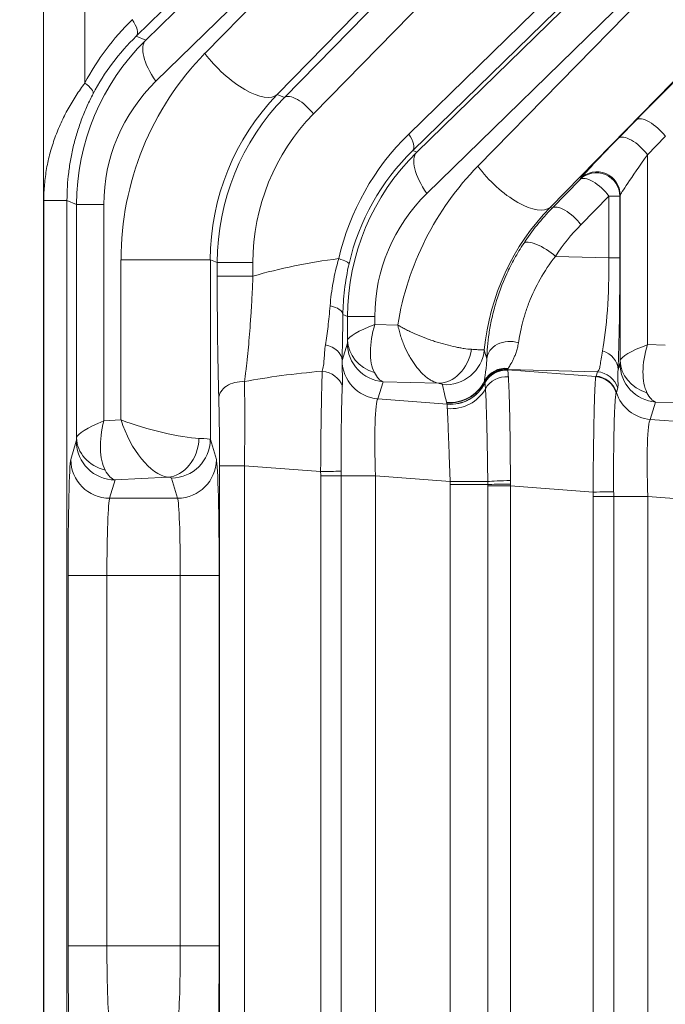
# Model space of a CAD drawing. Header units: millimetres. Extents: x 4 to 836, y 5 to 589.
# Tile 156 of 163: x 744.51 to 752.82, y 327.96 to 340.64. Entities that reach past the tile are written whole.
import ezdxf

# ---------------------------------------------------------------- set-up
doc = ezdxf.new("R2010")
doc.units = ezdxf.units.MM
doc.layers.add('1', color=7, linetype='Continuous', true_color=0xffffff)
doc.styles.add('ideas_simplex', font='simplex.shx')
doc.dimstyles.get("Standard").update_dxf_attribs({"dimtxt": 0.18, "dimasz": 0.18, "dimexe": 0.18, "dimexo": 0.0625, "dimgap": 0.09, "dimtad": 0, "dimtih": 1, "dimtoh": 1, "dimdec": 4, "dimzin": 0, "dimdsep": 46, "dimtxsty": 'Standard', "dimcen": 0.09, "dimadec": 0, "dimazin": 0, "dimtfac": 1, "dimtdec": 4, "dimtofl": 0, "dimtmove": 0, "dimatfit": 3, "dimfxl": 1, "dimtolj": 1, "dimtzin": 0, "dimarcsym": 0})

# ---------------------------------------------------------------- blocks, each defined once
blk = doc.blocks.new('_U4')
at = {"layer": '1', "color": 27, "lineweight": 13}
blk.add_line((785.54537, 308.75902), (785.54537, 341.973984), dxfattribs=at)
at = {"layer": '1', "color": 87, "lineweight": 25}
for p, q in [((784.04537, 340.316484), (778.42037, 340.316484)), ((778.42037, 340.316484), (778.42037, 338.816484)), ((784.04537, 338.816484), (784.04537, 340.316484)), ((778.42037, 333.551484), (778.42037, 332.051484)), ((784.04537, 332.051484), (784.04537, 333.551484)), ((778.42037, 332.051484), (784.04537, 332.051484))]:
    blk.add_line(p, q, dxfattribs=at)
at = {"layer": '1', "color": 152, "lineweight": 13}
for p, q in [((707.442812, 326.43669), (787.54537, 326.43669)), ((707.442812, 308.75902), (787.54537, 308.75902))]:
    blk.add_line(p, q, dxfattribs=at)
at = {"layer": '1', "color": 27, "lineweight": 18}
for points in [[(785.54537, 326.43669), (786.074351, 323.436691), (785.016389, 323.436688)], [(785.54537, 308.75902), (785.016389, 311.759018), (786.074351, 311.759022)]]:
    blk.add_solid(points, dxfattribs=at)
at = {"layer": '1', "color": 87, "linetype": 'Continuous', "lineweight": 25, "char_height": 3, "attachment_point": 7, "rotation": 90, "line_spacing_factor": 1.204819, "style": 'ideas_simplex'}
for s, insert in [('\\W1.2097;17,7', (776.57937, 330.528984)), ('\\W1.4583;.7', (783.89187, 333.498984))]:
    blk.add_mtext(s, dxfattribs=dict(at, insert=insert))
blk = doc.blocks.new('_U7')
at = {"layer": '1', "color": 152, "lineweight": 13}
for p, q in [((727.832774, 357.09793), (811.109585, 357.09793)), ((708.853977, 241.643112), (811.109585, 241.643112))]:
    blk.add_line(p, q, dxfattribs=at)
at = {"layer": '1', "color": 27, "lineweight": 13}
blk.add_line((809.109585, 241.643112), (809.109585, 357.09793), dxfattribs=at)
at = {"layer": '1', "color": 87, "lineweight": 25}
for p, q in [((807.609585, 306.473021), (801.984585, 306.473021)), ((801.984585, 306.473021), (801.984585, 304.973021)), ((807.609585, 304.973021), (807.609585, 306.473021)), ((801.984585, 293.768021), (801.984585, 292.268021)), ((807.609585, 292.268021), (807.609585, 293.768021)), ((801.984585, 292.268021), (807.609585, 292.268021))]:
    blk.add_line(p, q, dxfattribs=at)
at = {"layer": '1', "color": 27, "lineweight": 18}
for points in [[(809.109585, 357.09793), (809.638566, 354.097932), (808.580604, 354.097928)], [(809.109585, 241.643112), (808.580604, 244.64311), (809.638566, 244.643114)]]:
    blk.add_solid(points, dxfattribs=at)
at = {"layer": '1', "color": 87, "linetype": 'Continuous', "lineweight": 25, "char_height": 3, "attachment_point": 7, "rotation": 90, "line_spacing_factor": 1.204819, "style": 'ideas_simplex'}
for s, insert in [('\\W1.1692;115,5', (800.143585, 292.230521)), ('\\W1.2097;4.55', (807.456085, 293.715521))]:
    blk.add_mtext(s, dxfattribs=dict(at, insert=insert))
blk = doc.blocks.new('_U13')
at = {"layer": '1', "color": 27, "lineweight": 13}
for p, q in [((701.028785, 317.780455), (730.248831, 382.403298)), ((730.248831, 382.403298), (732.248831, 382.403298))]:
    blk.add_line(p, q, dxfattribs=at)
at = {"layer": '1', "color": 152, "lineweight": 13}
blk.add_arc((704.942812, 326.43669), 2, 20.669286, 23.659751, dxfattribs=at)
at = {"layer": '1', "color": 27, "lineweight": 18}
for points in [[(705.766818, 328.259055), (706.520827, 331.210542), (707.484825, 330.774662)], [(704.118806, 324.614324), (703.364796, 321.662837), (702.400798, 322.098717)]]:
    blk.add_solid(points, dxfattribs=at)
at = {"layer": '1', "color": 87, "linetype": 'Continuous', "lineweight": 25, "char_height": 3, "attachment_point": 7, "line_spacing_factor": 1.204819, "style": 'ideas_simplex'}
for s, insert in [('\\W1.2776;N°5', (743.147831, 380.038298)), ('\\W0.9188;M', (733.907831, 380.038298)), ('\\W1.0208;4', (737.477831, 380.038298)), ('\\W0.9425;DEPTH 6mm', (729.617831, 374.038298))]:
    blk.add_mtext(s, dxfattribs=dict(at, insert=insert))

msp = doc.modelspace()

# ---------------------------------------------------------------- linework, layer by layer
at = {"layer": '1', "color": 143, "linetype": 'Continuous', "lineweight": 13}
for p, q in [((744.815, 257.874), (744.815, 355.321)), ((758.204, 352.34), (746.009, 340.43)), ((747.917, 339.639), (757.78, 349.732)), ((758.152, 349.52), (748.289, 339.427)), ((749.516, 339.168), (758.152, 347.602)), ((758.204, 347.39), (749.568, 338.955)), ((746.131, 340.379), (750.805, 344.944)), ((749.619, 338.934), (755.319, 344.502)), ((750.935, 344.414), (746.261, 339.849)), ((746.893, 340.208), (750.935, 344.345)), ((755.45, 343.971), (749.749, 338.404)), ((751.865, 343.814), (747.823, 339.678)), ((750.405, 338.754), (755.45, 343.916)), ((745.348, 342.834), (745.348, 339.826)), ((755.305, 342.286), (751.335, 338.224)), ((746.009, 340.43), (746.131, 340.379)), ((747.823, 339.678), (747.917, 339.639)), ((752.215, 339.115), (752.446, 339.351)), ((752.818, 339.139), (752.587, 338.903)), ((749.568, 338.955), (749.619, 338.934)), ((752.587, 338.903), (752.587, 336.456)), ((751.36, 338.213), (751.72, 338.582)), ((751.72, 338.582), (751.725, 338.594)), ((752.092, 338.37), (751.732, 338.001)), ((752.232, 338.37), (752.092, 338.37)), ((752.092, 337.574), (752.092, 338.37)), ((752.237, 338.382), (752.232, 338.37)), ((752.232, 338.37), (752.232, 337.574)), ((752.237, 336.252), (752.237, 338.382)), ((744.819, 338.314), (745.118, 338.314)), ((744.819, 274.881), (744.819, 338.314)), ((745.242, 338.263), (745.118, 338.314)), ((745.118, 338.314), (745.118, 274.881)), ((745.242, 338.263), (745.592, 338.263)), ((745.242, 335.256), (745.242, 338.263)), ((745.592, 338.263), (745.592, 335.474)), ((751.335, 338.224), (751.36, 338.213)), ((745.813, 335.486), (745.813, 337.55)), ((746.963, 337.55), (745.813, 337.55)), ((747.051, 337.513), (746.963, 337.55)), ((746.963, 337.55), (746.963, 335.236)), ((747.511, 337.513), (747.051, 337.513)), ((747.051, 337.338), (747.051, 337.513)), ((747.511, 337.513), (747.511, 337.338)), ((751.404, 337.593), (752.092, 337.574)), ((752.092, 337.574), (752.232, 337.574)), ((747.511, 337.338), (747.051, 337.338)), ((748.73, 336.818), (748.669, 336.843)), ((748.73, 336.818), (749.08, 336.818)), ((748.73, 336.513), (748.73, 336.818)), ((749.08, 336.818), (749.08, 336.717)), ((749.08, 336.717), (749.374, 336.709)), ((748.659, 336.254), (748.726, 336.474)), ((752.587, 336.456), (752.818, 336.449)), ((752.209, 336.133), (752.234, 336.213)), ((751.943, 336.107), (750.787, 336.137)), ((750.789, 336.131), (751.924, 336.045)), ((751.926, 336.05), (751.943, 336.107)), ((749.185, 335.978), (749.118, 335.757)), ((749.897, 335.959), (749.185, 335.978)), ((752.205, 335.898), (752.188, 335.841)), ((749.118, 335.757), (750.01, 335.69)), ((752.693, 335.717), (752.624, 335.492)), ((753.371, 335.699), (752.693, 335.717)), ((745.592, 335.474), (745.813, 335.486)), ((752.624, 335.492), (753.503, 335.426)), ((745.168, 334.976), (745.238, 335.211)), ((746.963, 335.236), (747.04, 334.976)), ((747.081, 327.3), (747.081, 334.896)), ((747.402, 334.896), (747.081, 334.896)), ((747.402, 334.896), (747.402, 327.3)), ((748.382, 334.822), (747.402, 334.896)), ((745.738, 334.713), (745.667, 334.478)), ((746.414, 334.75), (745.738, 334.713)), ((746.541, 334.478), (746.463, 334.737)), ((748.383, 334.766), (748.647, 334.766)), ((748.383, 327.43), (748.383, 334.766)), ((748.647, 334.766), (749.088, 334.766)), ((748.647, 334.766), (748.647, 327.43)), ((750.049, 334.693), (749.088, 334.766)), ((749.088, 334.766), (749.088, 327.43)), ((750.049, 327.54), (750.049, 334.655)), ((750.049, 334.655), (750.533, 334.655)), ((750.533, 327.558), (750.533, 334.637)), ((750.533, 334.637), (750.824, 334.637)), ((750.824, 334.637), (750.824, 327.558)), ((751.889, 334.557), (750.824, 334.637)), ((745.667, 334.478), (746.541, 334.478)), ((751.889, 334.501), (752.154, 334.501)), ((751.889, 327.695), (751.889, 334.501)), ((752.594, 334.501), (752.154, 334.501)), ((752.154, 334.501), (752.154, 327.695)), ((753.543, 334.429), (752.594, 334.501)), ((752.594, 334.501), (752.594, 327.695)), ((745.132, 333.482), (745.632, 333.482)), ((745.132, 328.714), (745.132, 333.482)), ((746.576, 333.482), (745.632, 333.482)), ((745.632, 333.482), (745.632, 328.714)), ((746.576, 328.714), (746.576, 333.482)), ((746.576, 333.482), (747.076, 333.482)), ((747.076, 333.482), (747.076, 328.714)), ((745.132, 328.714), (745.632, 328.714)), ((745.632, 328.714), (746.576, 328.714)), ((746.576, 328.714), (747.076, 328.714))]:
    msp.add_line(p, q, dxfattribs=at)
for centre, major_axis, ratio, start_param, end_param in [((748.331, 338.292), (-3.29, 0.675), 0.981792, 5.696772, 6.00564), ((745.797, 340.642), (-0.21, 0.215), 0.410893, 3.170309, 4.330756), ((748.171, 338.292), (-2.996, 0.616), 0.97997, 5.69697, 6.005838), ((753.005, 339.878), (-1.05, -1.051), 0.01851, 4.102497, 5.256049), ((748.28, 338.247), (-2.979, 0.605), 0.986374, 5.695837, 6.480952), ((746.661, 339.849), (0.524, -0.537), 0.410893, 3.170309, 4.330756), ((749.504, 337.574), (-0.71, -3.685), 0.98281, 4.120782, 4.905896), ((747.293, 340.208), (-0.536, 0.524), 0.402972, 1.179669, 3.112987), ((745.188, 339.826), (-0.265, 0.14), 0.281662, 3.171021, 4.221249), ((747.88, 338.247), (-2.243, 0.46), 0.981792, 5.696772, 6.481886), ((749.903, 337.574), (-0.564, -2.949), 0.978608, 4.120293, 4.905408), ((750.008, 337.531), (-0.57, -2.947), 0.984491, 4.121117, 4.906231), ((748.129, 339.427), (0.215, -0.21), 0.402972, 1.179669, 3.112987), ((750.168, 337.531), (-0.511, -2.653), 0.98281, 4.120782, 4.905896), ((752.658, 339.139), (0.215, -0.21), 0.402972, 1.179669, 3.112987), ((751.89, 336.818), (-3.29, 0.675), 0.981792, 5.696772, 6.260971), ((749.356, 339.168), (0.21, -0.215), 0.410893, 0.028717, 1.189164), ((752.427, 338.903), (0.215, -0.21), 0.402972, 1.179669, 3.112987), ((752.775, 339.642), (-1.05, -1.051), 0.01851, 5.256049, 6.238485), ((751.768, 336.802), (-2.979, 0.605), 0.986374, 5.695837, 6.480952), ((751.73, 336.818), (-2.996, 0.616), 0.97997, 5.69697, 6.261169), ((750.149, 338.404), (0.524, -0.537), 0.410893, 3.170309, 4.330756), ((752.987, 339.43), (-0.75, -1.051), 0.017505, 5.250045, 6.232481), ((753.015, 336.12), (-0.71, -3.685), 0.98281, 4.120782, 4.741745), ((750.805, 338.754), (-0.536, 0.524), 0.402972, 1.179669, 3.112987), ((751.932, 338.37), (0.277, -0.115), 0.997667, 0.393526, 2.748067), ((751.937, 338.382), (0.277, -0.115), 0.997667, 0.393526, 2.748067), ((751.932, 338.37), (0.215, -0.21), 0.402972, 1.179669, 3.112987), ((751.368, 336.802), (-2.243, 0.46), 0.981792, 5.696772, 6.481886), ((751.572, 338.001), (-0.215, 0.21), 0.402972, 4.321261, 6.254579), ((753.415, 336.12), (-0.564, -2.949), 0.978608, 4.120293, 4.807431), ((753.452, 336.105), (-0.57, -2.947), 0.984491, 4.121117, 4.316195), ((753.611, 336.105), (-0.511, -2.653), 0.98281, 4.120782, 4.31586), ((751.244, 337.593), (-0.251, 0.165), 0.326637, 4.250465, 6.253787), ((750.472, 334.596), (-5.359, 0.61), 0.555322, 5.128622, 5.359549), ((748.455, 337.564), (0.292, -0.067), 0.139135, 0.028194, 1.024406), ((751.876, 337.601), (-0.01, 1.501), 0.144199, 3.75491, 4.693626), ((752.176, 337.601), (-0.001, 1.801), 0.031454, 3.758799, 4.697514), ((748.369, 336.843), (-0.3, 0.004), 0.431916, 3.170621, 4.25262), ((749.479, 336.717), (-0.749, -0.213), 0.16115, 5.228872, 6.211309), ((749.479, 336.717), (-0.292, -0.731), 0.480074, 4.902082, 5.884519), ((748.725, 336.723), (0, 0.25), 0.031454, 3.243932, 3.715078), ((749.226, 336.474), (-0.478, 0.146), 0.996014, 0.297852, 1.785245), ((749.229, 336.513), (0.499, -0.024), 0.878584, 3.196431, 4.437869), ((750.819, 336.253), (-0.3, 0.008), 0.813973, 4.361865, 6.237003), ((748.358, 336.251), (-0.3, 0.008), 0.714578, 3.179021, 4.439644), ((749.938, 336.456), (0.095, 0.491), 0.78085, 3.281561, 4.741325), ((749.991, 336.438), (-0.49, -0.101), 0.995869, 1.286442, 2.838389), ((753.495, 336.087), (-2.322, 3.107), 0.675351, 1.016415, 1.050222), ((751.909, 336.133), (-0.3, 0.013), 0.858349, 3.192635, 4.413477), ((752.987, 336.456), (-0.749, -0.213), 0.16115, 5.228872, 6.211309), ((752.987, 336.456), (-0.292, -0.731), 0.480074, 4.902082, 5.884519), ((748.662, 334.755), (0, 1.504), 0.026222, 0.085494, 0.105872), ((749.158, 336.254), (-0.478, 0.146), 0.996014, 0.297852, 1.785245), ((752.233, 336.462), (0, 0.25), 0.031454, 3.243932, 3.715078), ((752.734, 336.213), (-0.478, 0.146), 0.996014, 0.297852, 1.785245), ((752.737, 336.252), (0.499, -0.024), 0.878584, 3.196431, 4.437869), ((751.271, 334.596), (-5.474, 0.489), 0.272631, 5.287995, 5.521537), ((748.374, 335.855), (0.299, -0.018), 0.865443, 0.335733, 1.522818), ((749.225, 336.723), (-0.012, -0.75), 0.344743, 5.705365, 6.176511), ((750.761, 335.855), (-0.3, 0.007), 0.98984, 4.621273, 5.846455), ((750.761, 335.85), (-0.3, -0.013), 0.991805, 4.563925, 5.776996), ((750.763, 335.839), (-0.288, -0.085), 0.995635, 4.346565, 5.532964), ((750.764, 335.833), (-0.288, -0.083), 0.995657, 4.35315, 5.53955), ((750.765, 335.83), (-0.298, -0.037), 0.993647, 4.506512, 5.693455), ((750.765, 335.829), (-0.298, -0.033), 0.992902, 4.519588, 5.706537), ((751.919, 335.809), (0.287, -0.088), 0.996014, 0.598846, 1.785245), ((747.371, 335.763), (0.3, 0.008), 0.722159, 1.448499, 3.103741), ((747.349, 334.892), (-0.023, -1.503), 0.034806, 1.573947, 2.380449), ((750.044, 336.208), (-0.484, -0.124), 0.995743, 1.239243, 2.430754), ((750.045, 336.204), (-0.482, -0.133), 0.995688, 1.221343, 2.410387), ((750.051, 336.186), (0.481, 0.135), 0.995673, 4.358194, 5.544159), ((750.051, 336.185), (0.485, 0.123), 0.995093, 4.382528, 5.568488), ((750.769, 335.761), (-0.299, -0.017), 0.935903, 4.562949, 5.749431), ((751.899, 335.747), (-0.268, 0.136), 0.995564, 3.909371, 5.098516), ((751.902, 335.753), (0.287, -0.088), 0.996014, 0.598846, 1.785245), ((753.454, 335.59), (-2.573, 3.534), 0.711936, 1.004173, 1.06213), ((750.06, 336.101), (0.499, 0.036), 0.938818, 4.549588, 5.735921), ((752.665, 335.989), (-0.478, 0.146), 0.996014, 0.598846, 1.785245), ((752.733, 336.462), (-0.012, -0.75), 0.344743, 5.705365, 6.176511), ((747.05, 334.892), (0, -1.203), 0.026128, 1.574077, 2.38058), ((749.162, 334.755), (-0.038, 1.006), 0.073389, 0.079108, 1.557174), ((745.991, 335.474), (-0.749, -0.229), 0.170757, 5.222502, 6.204939), ((745.991, 335.474), (-0.254, -0.751), 0.483887, 4.874385, 5.856821), ((746.213, 335.486), (-0.749, 0.207), 0.157833, 1.052243, 2.549231), ((746.213, 335.486), (-0.306, 0.723), 0.478289, 1.371252, 2.868239), ((752.668, 334.49), (-0.038, 1.006), 0.073389, 0.079108, 1.557174), ((745.237, 335.46), (0, -0.25), 0.031404, 0.10491, 0.619461), ((745.738, 335.211), (-0.479, 0.143), 0.995856, 0.291963, 1.860478), ((745.741, 335.256), (0.499, -0.022), 0.864178, 3.193639, 4.485026), ((746.414, 335.248), (0.059, 0.497), 0.802499, 3.288192, 4.807197), ((746.463, 335.236), (-0.479, -0.143), 0.995856, 1.281115, 2.84963), ((746.213, 335.235), (-0.75, 0), 0.029163, 3.167773, 3.777582), ((745.171, 333.482), (0, -1.5), 0.026186, 3.228859, 4.712389), ((745.667, 334.976), (0.479, -0.143), 0.995856, 3.433556, 5.002071), ((746.541, 334.976), (0.479, 0.143), 0.995856, 4.422707, 5.991222), ((747.037, 333.482), (0, -1.5), 0.026186, 1.570796, 3.054326), ((745.737, 335.46), (-0.025, 0.75), 0.344332, 2.531192, 3.045743), ((748.362, 334.822), (-0.3, -0.004), 0.000932, 1.640603, 2.828939), ((746.213, 334.737), (-0.25, 0), 0.087489, 3.167773, 3.777582), ((750.084, 334.693), (0.5, -0.001), 0.000077, 4.642576, 5.827268), ((750.802, 334.692), (-0.3, -0.006), 0.044184, 4.638292, 5.826805), ((750.803, 334.655), (-0.3, -0.002), 0.014605, 4.641342, 5.828738), ((751.868, 334.557), (-0.3, -0.004), 0.000932, 1.640603, 2.828939), ((745.671, 333.482), (0, -1), 0.039279, 3.228859, 4.712389), ((746.537, 333.482), (0, -1), 0.039279, 1.570796, 3.054326), ((745.171, 328.714), (0, -1.5), 0.026186, 4.712389, 6.195919), ((745.671, 328.714), (0, -1), 0.039279, 4.712389, 6.195919), ((746.537, 328.714), (0, -1), 0.039279, 0.087266, 1.570796), ((747.037, 328.714), (0, -1.5), 0.026186, 0.087266, 1.570796)]:
    msp.add_ellipse(centre, major_axis=major_axis, ratio=ratio, start_param=start_param, end_param=end_param, dxfattribs=at)
for points, knots in [([(744.819, 338.314), (744.819, 338.383), (744.826, 338.521), (744.844, 338.656), (744.862, 338.758), (744.869, 338.792), (744.884, 338.859), (744.892, 338.892), (744.919, 338.992), (744.94, 339.057), (744.975, 339.154), (744.987, 339.186), (745.013, 339.25), (745.027, 339.281), (745.069, 339.374), (745.1, 339.435), (745.165, 339.553), (745.2, 339.61), (745.272, 339.72), (745.309, 339.774), (745.348, 339.826)], [0, 0, 0, 0, 0.125, 0.25, 0.25, 0.3125, 0.3125, 0.375, 0.375, 0.5, 0.5, 0.5625, 0.5625, 0.625, 0.625, 0.75, 0.75, 0.875, 0.875, 1, 1, 1, 1]), ([(745.455, 339.688), (745.428, 339.637), (745.402, 339.585), (745.354, 339.478), (745.331, 339.424), (745.289, 339.312), (745.27, 339.256), (745.243, 339.17), (745.234, 339.141), (745.218, 339.083), (745.211, 339.054), (745.189, 338.967), (745.177, 338.908), (745.156, 338.791), (745.147, 338.732), (745.125, 338.554), (745.118, 338.435), (745.118, 338.314)], [0, 0, 0, 0, 0.125, 0.125, 0.25, 0.25, 0.375, 0.375, 0.4375, 0.4375, 0.5, 0.5, 0.625, 0.625, 0.75, 0.75, 1, 1, 1, 1]), ([(750.52, 336.272), (750.523, 336.371), (750.531, 336.481), (750.558, 336.658), (750.569, 336.719), (750.59, 336.813), (750.597, 336.845), (750.613, 336.909), (750.622, 336.942), (750.67, 337.105), (750.718, 337.237), (750.809, 337.435), (750.842, 337.5), (750.896, 337.598), (750.914, 337.631), (750.953, 337.695), (750.974, 337.728), (750.995, 337.759)], [0, 0, 0, 0, 0.25, 0.25, 0.375, 0.375, 0.4375, 0.4375, 0.5, 0.5, 0.75, 0.75, 0.875, 0.875, 0.9375, 0.9375, 1, 1, 1, 1]), ([(748.504, 336.958), (748.512, 337.055), (748.525, 337.155), (748.561, 337.357), (748.585, 337.46), (748.615, 337.564)], [0, 0, 0, 0, 0.5, 0.5, 1, 1, 1, 1]), ([(751.404, 337.593), (751.328, 337.497), (751.263, 337.399), (751.151, 337.201), (751.104, 337.101), (751.056, 336.978), (751.047, 336.953), (751.03, 336.905), (751.006, 336.833), (750.987, 336.765), (750.954, 336.633), (750.939, 336.552), (750.928, 336.479)], [0, 0, 0, 0, 0.25, 0.25, 0.5, 0.5, 0.5625, 0.5625, 0.625, 0.75, 0.75, 1, 1, 1, 1]), ([(747.511, 337.338), (747.509, 337.271), (747.506, 337.206), (747.499, 337.077), (747.496, 337.013), (747.49, 336.919), (747.488, 336.888), (747.485, 336.826), (747.482, 336.795), (747.476, 336.705), (747.472, 336.646), (747.458, 336.475), (747.448, 336.368), (747.434, 336.241), (747.431, 336.216), (747.426, 336.167), (747.417, 336.094), (747.408, 336.024), (747.402, 335.979)], [0, 0, 0, 0, 0.125, 0.125, 0.25, 0.25, 0.3125, 0.3125, 0.375, 0.375, 0.5, 0.5, 0.75, 0.75, 0.8125, 0.8125, 0.875, 1, 1, 1, 1]), ([(748.444, 336.455), (748.456, 336.528), (748.467, 336.606), (748.482, 336.731), (748.487, 336.774), (748.496, 336.864), (748.5, 336.91), (748.504, 336.958)], [0, 0, 0, 0, 0.5, 0.5, 0.75, 0.75, 1, 1, 1, 1]), ([(750.323, 336.396), (750.294, 336.398), (750.262, 336.401), (750.21, 336.409), (750.193, 336.412), (750.155, 336.419), (750.136, 336.423), (750.077, 336.435), (750.037, 336.445), (749.952, 336.467), (749.909, 336.48), (749.844, 336.5), (749.823, 336.507), (749.779, 336.523), (749.757, 336.53), (749.692, 336.555), (749.649, 336.572), (749.587, 336.599), (749.567, 336.609), (749.526, 336.628), (749.506, 336.638), (749.467, 336.657), (749.448, 336.668), (749.42, 336.683), (749.41, 336.688), (749.392, 336.698), (749.383, 336.704), (749.374, 336.709)], [0, 0, 0, 0, 0.125, 0.125, 0.1875, 0.1875, 0.25, 0.25, 0.375, 0.375, 0.5, 0.5, 0.5625, 0.5625, 0.625, 0.625, 0.75, 0.75, 0.8125, 0.8125, 0.875, 0.875, 0.9375, 0.9375, 0.96875, 0.96875, 1, 1, 1, 1]), ([(749.897, 335.959), (749.871, 335.965), (749.845, 335.975), (749.805, 335.995), (749.791, 336.003), (749.764, 336.021), (749.751, 336.031), (749.711, 336.064), (749.684, 336.089), (749.633, 336.146), (749.608, 336.178), (749.573, 336.229), (749.561, 336.246), (749.539, 336.283), (749.528, 336.302), (749.496, 336.361), (749.476, 336.401), (749.45, 336.465), (749.441, 336.486), (749.425, 336.53), (749.417, 336.552), (749.403, 336.596), (749.397, 336.619), (749.388, 336.652), (749.385, 336.664), (749.379, 336.686), (749.377, 336.698), (749.374, 336.709)], [0, 0, 0, 0, 0.125, 0.125, 0.1875, 0.1875, 0.25, 0.25, 0.375, 0.375, 0.5, 0.5, 0.5625, 0.5625, 0.625, 0.625, 0.75, 0.75, 0.8125, 0.8125, 0.875, 0.875, 0.9375, 0.9375, 0.96875, 0.96875, 1, 1, 1, 1]), ([(750.928, 336.479), (750.924, 336.456), (750.92, 336.434), (750.909, 336.394), (750.904, 336.375), (750.895, 336.348), (750.892, 336.339), (750.885, 336.322), (750.876, 336.298), (750.866, 336.277), (750.847, 336.237), (750.834, 336.214), (750.812, 336.176), (750.803, 336.161), (750.795, 336.15)], [0, 0, 0, 0, 0.125, 0.125, 0.25, 0.25, 0.3125, 0.3125, 0.375, 0.5, 0.5, 0.75, 0.75, 1, 1, 1, 1]), ([(748.404, 336.113), (748.41, 336.137), (748.415, 336.162), (748.423, 336.214), (748.425, 336.241), (748.429, 336.298), (748.431, 336.328), (748.436, 336.39), (748.439, 336.422), (748.444, 336.455)], [0, 0, 0, 0, 0.25, 0.25, 0.5, 0.5, 0.75, 0.75, 1, 1, 1, 1]), ([(750.488, 336.389), (750.487, 336.389), (750.478, 336.388), (750.457, 336.388), (750.436, 336.389), (750.428, 336.39), (750.411, 336.39), (750.402, 336.391), (750.372, 336.393), (750.349, 336.394), (750.323, 336.396)], [0, 0, 0, 0, 0.25, 0.5, 0.5, 0.625, 0.625, 0.75, 0.75, 1, 1, 1, 1]), ([(751.943, 336.107), (751.952, 336.113), (751.959, 336.123), (751.968, 336.144), (751.971, 336.152), (751.976, 336.171), (751.978, 336.181), (751.984, 336.214), (751.987, 336.241), (751.996, 336.302), (752.001, 336.337), (752.008, 336.375)], [0, 0, 0, 0, 0.25, 0.25, 0.375, 0.375, 0.5, 0.5, 0.75, 0.75, 1, 1, 1, 1]), ([(748.658, 336.251), (748.657, 336.222), (748.657, 336.194), (748.659, 336.139), (748.66, 336.112), (748.663, 336.059), (748.663, 336.032), (748.664, 335.978), (748.663, 335.951), (748.661, 335.924)], [0, 0, 0, 0, 0.25, 0.25, 0.5, 0.5, 0.75, 0.75, 1, 1, 1, 1]), ([(750.492, 335.988), (750.492, 335.999), (750.493, 336.013), (750.496, 336.047), (750.499, 336.067), (750.505, 336.101), (750.506, 336.114), (750.51, 336.14), (750.512, 336.154), (750.515, 336.184), (750.516, 336.2), (750.519, 336.234), (750.519, 336.252), (750.52, 336.272)], [0, 0, 0, 0, 0.25, 0.25, 0.5, 0.5, 0.625, 0.625, 0.75, 0.75, 0.875, 0.875, 1, 1, 1, 1]), ([(748.382, 334.822), (748.383, 334.887), (748.383, 334.952), (748.384, 335.049), (748.384, 335.081), (748.384, 335.129), (748.385, 335.145), (748.385, 335.177), (748.385, 335.193), (748.386, 335.272), (748.387, 335.394), (748.389, 335.511), (748.39, 335.581), (748.39, 335.595), (748.391, 335.623), (748.392, 335.664), (748.392, 335.704), (748.394, 335.781), (748.395, 335.829), (748.397, 335.898), (748.397, 335.92), (748.399, 335.963), (748.399, 335.984), (748.401, 336.044), (748.402, 336.081), (748.404, 336.113)], [0, 0, 0, 0, 0.125, 0.125, 0.1875, 0.1875, 0.21875, 0.21875, 0.25, 0.25, 0.375, 0.5, 0.5, 0.53125, 0.53125, 0.5625, 0.625, 0.625, 0.75, 0.75, 0.8125, 0.8125, 0.875, 0.875, 1, 1, 1, 1]), ([(750.79, 336.127), (750.79, 336.127), (750.79, 336.127), (750.79, 336.126), (750.79, 336.126), (750.79, 336.126)], [0, 0, 0, 0, 0.522587, 0.522587, 1, 1, 1, 1]), ([(750.79, 336.126), (750.791, 336.119), (750.793, 336.108), (750.795, 336.08), (750.796, 336.062), (750.798, 336.041)], [0, 0, 0, 0, 0.5, 0.5, 1, 1, 1, 1]), ([(752.209, 336.133), (752.207, 336.1), (752.207, 336.071), (752.207, 336.02), (752.208, 335.997), (752.209, 335.968), (752.209, 335.959), (752.21, 335.943), (752.209, 335.935), (752.209, 335.915), (752.207, 335.905), (752.205, 335.898)], [0, 0, 0, 0, 0.25, 0.25, 0.5, 0.5, 0.625, 0.625, 0.75, 0.75, 1, 1, 1, 1]), ([(749.95, 335.942), (749.95, 335.944), (749.945, 335.947), (749.932, 335.951), (749.926, 335.953), (749.913, 335.956), (749.905, 335.958), (749.897, 335.959)], [0, 0, 0, 0, 0.5, 0.5, 0.75, 0.75, 1, 1, 1, 1]), ([(750.798, 336.041), (750.8, 336.015), (750.801, 335.985), (750.805, 335.914), (750.806, 335.875), (750.808, 335.82), (750.809, 335.808), (750.809, 335.785), (750.81, 335.773), (750.811, 335.737), (750.811, 335.712), (750.814, 335.634), (750.815, 335.579), (750.817, 335.491), (750.817, 335.46), (750.818, 335.414), (750.818, 335.398), (750.819, 335.366), (750.819, 335.35), (750.82, 335.269), (750.821, 335.203), (750.822, 335.1), (750.822, 335.066), (750.823, 334.996), (750.823, 334.96), (750.824, 334.852), (750.824, 334.779), (750.824, 334.706)], [0, 0, 0, 0, 0.125, 0.125, 0.25, 0.25, 0.28125, 0.28125, 0.3125, 0.3125, 0.375, 0.375, 0.5, 0.5, 0.5625, 0.5625, 0.59375, 0.59375, 0.625, 0.625, 0.75, 0.75, 0.8125, 0.8125, 0.875, 0.875, 1, 1, 1, 1]), ([(751.889, 334.557), (751.889, 334.58), (751.889, 334.604), (751.889, 334.65), (751.889, 334.673), (751.89, 334.743), (751.89, 334.789), (751.891, 334.924), (751.892, 335.013), (751.894, 335.121), (751.894, 335.142), (751.895, 335.185), (751.896, 335.248), (751.896, 335.308), (751.899, 335.425), (751.9, 335.499), (751.903, 335.636), (751.905, 335.698), (751.907, 335.78), (751.908, 335.806), (751.91, 335.842), (751.91, 335.854), (751.911, 335.876), (751.912, 335.887), (751.914, 335.938), (751.916, 335.971), (751.919, 336.008), (751.92, 336.018), (751.921, 336.031), (751.922, 336.034), (751.923, 336.04), (751.923, 336.043), (751.924, 336.045)], [0, 0, 0, 0, 0.03125, 0.03125, 0.0625, 0.0625, 0.125, 0.125, 0.25, 0.25, 0.28125, 0.28125, 0.3125, 0.375, 0.375, 0.5, 0.5, 0.625, 0.625, 0.6875, 0.6875, 0.71875, 0.71875, 0.75, 0.75, 0.875, 0.875, 0.9375, 0.9375, 0.96875, 0.96875, 1, 1, 1, 1]), ([(748.661, 335.924), (748.66, 335.895), (748.659, 335.864), (748.657, 335.813), (748.656, 335.795), (748.655, 335.758), (748.654, 335.739), (748.653, 335.681), (748.652, 335.639), (748.65, 335.574), (748.65, 335.551), (748.649, 335.505), (748.649, 335.482), (748.648, 335.41), (748.647, 335.311), (748.646, 335.207), (748.646, 335.127), (748.646, 335.1), (748.646, 335.046), (748.646, 335.018), (748.646, 334.936), (748.647, 334.881), (748.647, 334.825)], [0, 0, 0, 0, 0.125, 0.125, 0.1875, 0.1875, 0.25, 0.25, 0.375, 0.375, 0.4375, 0.4375, 0.5, 0.5, 0.625, 0.75, 0.75, 0.8125, 0.8125, 0.875, 0.875, 1, 1, 1, 1]), ([(750.533, 334.693), (750.532, 334.758), (750.531, 334.887), (750.529, 335.013), (750.527, 335.105), (750.527, 335.136), (750.525, 335.196), (750.525, 335.226), (750.523, 335.312), (750.522, 335.368), (750.52, 335.447), (750.519, 335.473), (750.518, 335.51), (750.518, 335.523), (750.517, 335.547), (750.517, 335.559), (750.515, 335.618), (750.514, 335.661), (750.511, 335.72), (750.511, 335.739), (750.51, 335.765), (750.509, 335.774), (750.508, 335.791), (750.508, 335.799), (750.506, 335.839), (750.505, 335.866), (750.503, 335.889)], [0, 0, 0, 0, 0.125, 0.25, 0.25, 0.3125, 0.3125, 0.375, 0.375, 0.5, 0.5, 0.5625, 0.5625, 0.59375, 0.59375, 0.625, 0.625, 0.75, 0.75, 0.8125, 0.8125, 0.84375, 0.84375, 0.875, 0.875, 1, 1, 1, 1]), ([(752.186, 335.834), (752.185, 335.832), (752.184, 335.83), (752.183, 335.824), (752.182, 335.82), (752.18, 335.809), (752.179, 335.799), (752.175, 335.766), (752.173, 335.737), (752.17, 335.693), (752.169, 335.684), (752.168, 335.664), (752.167, 335.634), (752.165, 335.601), (752.162, 335.53), (752.161, 335.477), (752.158, 335.36), (752.156, 335.298), (752.155, 335.198), (752.154, 335.164), (752.154, 335.094), (752.153, 335.058), (752.153, 334.948), (752.152, 334.873), (752.152, 334.757), (752.153, 334.719), (752.153, 334.66), (752.153, 334.64), (752.153, 334.6), (752.153, 334.58), (752.153, 334.561)], [0, 0, 0, 0, 0.03125, 0.03125, 0.0625, 0.0625, 0.125, 0.125, 0.25, 0.25, 0.28125, 0.28125, 0.3125, 0.375, 0.375, 0.5, 0.5, 0.625, 0.625, 0.6875, 0.6875, 0.75, 0.75, 0.875, 0.875, 0.9375, 0.9375, 0.96875, 0.96875, 1, 1, 1, 1]), ([(750.049, 334.693), (750.047, 334.744), (750.044, 334.846), (750.04, 334.944), (750.037, 335.017), (750.037, 335.042), (750.035, 335.089), (750.034, 335.112), (750.031, 335.18), (750.03, 335.224), (750.027, 335.287), (750.026, 335.307), (750.025, 335.347), (750.024, 335.366), (750.022, 335.421), (750.021, 335.455), (750.019, 335.502), (750.018, 335.516), (750.017, 335.544), (750.016, 335.558), (750.014, 335.595), (750.013, 335.616), (750.012, 335.633)], [0, 0, 0, 0, 0.125, 0.25, 0.25, 0.3125, 0.3125, 0.375, 0.375, 0.5, 0.5, 0.5625, 0.5625, 0.625, 0.625, 0.75, 0.75, 0.8125, 0.8125, 0.875, 0.875, 1, 1, 1, 1])]:
    msp.add_open_spline(points, degree=3, knots=knots, dxfattribs=at)
at = {"layer": '1', "color": 143, "linetype": 'Continuous', "lineweight": 18}
for points, knots in [([(748.748, 337.498), (748.722, 337.385), (748.703, 337.273), (748.677, 337.055), (748.671, 336.948), (748.669, 336.843)], [0, 0, 0, 0, 0.5, 0.5, 1, 1, 1, 1]), ([(747.071, 335.763), (747.07, 335.815), (747.069, 335.869), (747.067, 335.953), (747.066, 335.981), (747.065, 336.039), (747.064, 336.068), (747.061, 336.217), (747.059, 336.342), (747.056, 336.541), (747.055, 336.609), (747.055, 336.697), (747.054, 336.715), (747.054, 336.751), (747.054, 336.804), (747.053, 336.858), (747.052, 336.966), (747.052, 337.039), (747.051, 337.187), (747.051, 337.262), (747.051, 337.338)], [0, 0, 0, 0, 0.125, 0.125, 0.1875, 0.1875, 0.25, 0.25, 0.5, 0.5, 0.625, 0.625, 0.65625, 0.65625, 0.6875, 0.75, 0.75, 0.875, 0.875, 1, 1, 1, 1]), ([(748.669, 336.843), (748.668, 336.787), (748.668, 336.733), (748.666, 336.628), (748.665, 336.577), (748.662, 336.43), (748.66, 336.337), (748.658, 336.251)], [0, 0, 0, 0, 0.25, 0.25, 0.5, 0.5, 1, 1, 1, 1])]:
    msp.add_open_spline(points, degree=3, knots=knots, dxfattribs=at)
at = {"layer": '1', "color": 143, "linetype": 'Continuous', "lineweight": 13}
for points in [[(750.793, 336.146), (750.79, 336.143), (750.788, 336.14), (750.787, 336.137)], [(750.787, 336.137), (750.787, 336.135), (750.788, 336.133), (750.789, 336.131)], [(750.789, 336.131), (750.789, 336.13), (750.79, 336.128), (750.79, 336.127)], [(750.795, 336.15), (750.794, 336.149), (750.794, 336.147), (750.793, 336.146)], [(750.493, 335.983), (750.492, 335.984), (750.492, 335.986), (750.492, 335.988)], [(750.495, 335.973), (750.494, 335.976), (750.493, 335.979), (750.493, 335.983)], [(750.497, 335.966), (750.496, 335.968), (750.495, 335.971), (750.495, 335.973)], [(750.497, 335.964), (750.497, 335.964), (750.497, 335.965), (750.497, 335.966)], [(750.497, 335.963), (750.497, 335.963), (750.497, 335.963), (750.497, 335.964)], [(750.503, 335.889), (750.502, 335.908), (750.5, 335.939), (750.498, 335.957), (750.497, 335.963)], [(751.924, 336.045), (751.925, 336.047), (751.925, 336.049), (751.926, 336.05)], [(752.188, 335.841), (752.187, 335.839), (752.186, 335.837), (752.186, 335.834)], [(750.005, 335.708), (750.005, 335.709), (750.004, 335.71), (750.004, 335.711)], [(750.01, 335.69), (750.008, 335.696), (750.006, 335.702), (750.005, 335.708)], [(750.01, 335.689), (750.01, 335.689), (750.01, 335.69), (750.01, 335.69)], [(750.012, 335.633), (750.012, 335.648), (750.011, 335.672), (750.01, 335.685), (750.01, 335.689)], [(748.383, 334.766), (748.383, 334.784), (748.383, 334.803), (748.382, 334.822)], [(748.647, 334.825), (748.647, 334.805), (748.647, 334.786), (748.647, 334.766)], [(750.049, 334.655), (750.049, 334.668), (750.049, 334.681), (750.049, 334.693)], [(750.533, 334.655), (750.533, 334.668), (750.533, 334.68), (750.533, 334.693)], [(750.824, 334.706), (750.824, 334.691), (750.824, 334.675), (750.824, 334.66)], [(750.533, 334.637), (750.533, 334.643), (750.533, 334.649), (750.533, 334.655)], [(750.824, 334.66), (750.824, 334.652), (750.824, 334.645), (750.824, 334.637)], [(751.889, 334.501), (751.889, 334.52), (751.889, 334.538), (751.889, 334.557)], [(752.153, 334.561), (752.154, 334.541), (752.154, 334.521), (752.154, 334.501)]]:
    msp.add_open_spline(points, degree=3, dxfattribs=at)

# ---------------------------------------------------------------- dimensions: what is measured, and where the dimension line sits
at = {"layer": '1', "color": 87, "linetype": 'Continuous', "lineweight": 25}
dim = msp.add_diameter_dim_2p(p1=(704.119, 324.614), p2=(705.767, 328.259), text=' <> \\C87;\\H3.00;\\Fsimplex.shx;N°5\\Fsimplex.shx;\\H3.00;\\C87;\\P\\C87;\\H3.00;\\Fsimplex.shx;DEPTH 6mm\\Fsimplex.shx;\\H3.00;\\C87;', dimstyle='Standard', override={"dimtxt": 3, "dimasz": 3, "dimexe": 2, "dimexo": 2.5, "dimgap": 1.5, "dimtih": 1, "dimtoh": 1, "dimdec": 2, "dimlfac": 1, "dimzin": 8, "dimdsep": 44, "dimlunit": 2, "dimpost": '\\C87;M<>', "dimtxsty": 'ideas_simplex', "dimsah": 1, "dimse1": 0, "dimse2": 0, "dimsd1": 0, "dimsd2": 0, "dimclrd": 27, "dimclre": 152, "dimclrt": 87, "dimtol": 0, "dimtm": -0.1, "dimtfac": 0.5, "dimtdec": 2, "dimtofl": 1, "dimtmove": 0, "dimatfit": 2, "dimtzin": 8, "dimlwd": 13, "dimlwe": 13}, dxfattribs=at)
dim.commit()
dim.dimension.update_dxf_attribs({"geometry": '_U13', "text_midpoint": (742.674, 379.403), "dimtype": 163})
for base, p1, p2, text, picture, middle in [((809.11, 241.643), (724.726, 357.098), (706.354, 241.643), '<>\\P[\\C87;\\H3.00;\\Fsimplex.shx;4.55\\Fsimplex.shx;\\H3.00;\\C87; ]', '_U7', (809.11, 299.371)), ((785.545, 308.759), (704.943, 326.437), (704.943, 308.759), '<>\\P[\\C87;\\H3.00;\\Fsimplex.shx;.7\\Fsimplex.shx;\\H3.00;\\C87; ]', '_U4', (785.545, 349.58))]:
    dim = msp.add_linear_dim(base=base, p1=p1, p2=p2, angle=90, text=text, dimstyle='Standard', override={"dimtxt": 3, "dimasz": 3, "dimexe": 2, "dimexo": 2.5, "dimgap": 1.5, "dimtad": 1, "dimtih": 0, "dimtoh": 0, "dimdec": 1, "dimlfac": 1, "dimzin": 8, "dimdsep": 44, "dimlunit": 2, "dimtxsty": 'ideas_simplex', "dimsah": 1, "dimse1": 0, "dimse2": 0, "dimsd1": 0, "dimsd2": 0, "dimclrd": 27, "dimclre": 152, "dimclrt": 87, "dimtol": 0, "dimtm": -0.1, "dimtfac": 0.5, "dimtdec": 2, "dimtofl": 1, "dimtmove": 0, "dimtzin": 8, "dimlwd": 13, "dimlwe": 13}, dxfattribs=at)
    dim.commit()
    dim.dimension.update_dxf_attribs({"geometry": picture, "text_midpoint": middle, "dimtype": 160})

doc.saveas('drawing.dxf')
